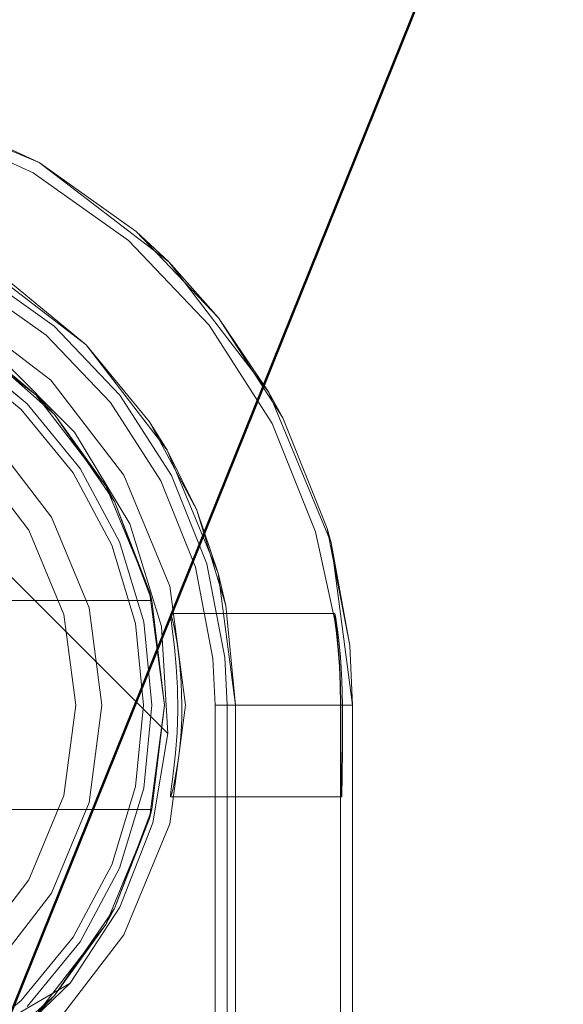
# Model space of a CAD drawing. Extents: x -620 to 300, y 62 to 1112.
# Tile 42 of 226: x -431.549 to -431.418, y 223.4 to 223.636. Entities that reach past the tile are written whole.
import ezdxf

# ---------------------------------------------------------------- set-up
doc = ezdxf.new("R2010")
doc.units = 0
doc.layers.get('0').update_dxf_attribs({"lineweight": 13})
doc.layers.add('ConnectionPoints', color=7, linetype='Continuous', lineweight=50)

# ---------------------------------------------------------------- blocks, each defined once
blk = doc.blocks.new('Blockreferenz-A06CPVY0L0')
at = {"color": 251, "linetype": 'ByBlock', "lineweight": -2, "ltscale": 0.13, "true_color": 0x636363}
for p, q in [((-431.54387, 223.6014), (-431.58004, 223.61638)), ((-431.57075, 223.61052), (-431.54531, 223.5989)), ((-431.5128, 223.57756), (-431.54387, 223.6014)), ((-431.54531, 223.5989), (-431.52252, 223.58268)), ((-431.52252, 223.58268), (-431.50322, 223.56244)), ((-431.62565, 223.57728), (-431.51308, 223.46471)), ((-431.62565, 223.57728), (-431.51308, 223.46471)), ((-431.48896, 223.5465), (-431.5128, 223.57756)), ((-431.56031, 223.57292), (-431.54217, 223.56001)), ((-431.54108, 223.54928), (-431.56387, 223.56676)), ((-431.50322, 223.56244), (-431.4881, 223.53891)), ((-431.54217, 223.56001), (-431.5268, 223.54389)), ((-431.53539, 223.53682), (-431.55354, 223.55497)), ((-431.5236, 223.5265), (-431.54108, 223.54928)), ((-431.47398, 223.51032), (-431.48896, 223.5465)), ((-431.5268, 223.54389), (-431.51477, 223.52516)), ((-431.52214, 223.51485), (-431.53539, 223.53682)), ((-431.4881, 223.53891), (-431.47771, 223.51294)), ((-431.51261, 223.49997), (-431.5236, 223.5265)), ((-431.51477, 223.52516), (-431.50649, 223.50449)), ((-431.51455, 223.49033), (-431.52214, 223.51485)), ((-431.47771, 223.51294), (-431.4732, 223.49213)), ((-431.46887, 223.4715), (-431.47398, 223.51032)), ((-431.50649, 223.50449), (-431.50228, 223.48263)), ((-431.50887, 223.4715), (-431.51261, 223.49997)), ((-431.51238, 223.49339), (-431.51247, 223.49324)), ((-431.51247, 223.49324), (-431.5123, 223.49178)), ((-431.47312, 223.49345), (-431.51238, 223.49339)), ((-431.51238, 223.49339), (-431.51203, 223.49222)), ((-431.51203, 223.49222), (-431.51148, 223.4898)), ((-431.4732, 223.49213), (-431.47283, 223.48933)), ((-431.47314, 223.49343), (-431.47312, 223.49345)), ((-431.4731, 223.493), (-431.47314, 223.49343)), ((-431.47303, 223.49306), (-431.47312, 223.49345)), ((-431.47301, 223.49216), (-431.4731, 223.493)), ((-431.47289, 223.49226), (-431.47303, 223.49306)), ((-431.47286, 223.49093), (-431.47301, 223.49216)), ((-431.4727, 223.49108), (-431.47289, 223.49226)), ((-431.51308, 223.46471), (-431.51455, 223.49033)), ((-431.5123, 223.49178), (-431.51193, 223.48908)), ((-431.51148, 223.4898), (-431.51085, 223.48629)), ((-431.47268, 223.48935), (-431.47286, 223.49093)), ((-431.47248, 223.48952), (-431.4727, 223.49108)), ((-431.51193, 223.48908), (-431.51147, 223.48534)), ((-431.47283, 223.48933), (-431.47241, 223.48548)), ((-431.4723, 223.48549), (-431.47268, 223.48935)), ((-431.47224, 223.48763), (-431.47248, 223.48952)), ((-431.472, 223.48544), (-431.47224, 223.48763)), ((-431.51147, 223.48534), (-431.51104, 223.48076)), ((-431.51085, 223.48629), (-431.51027, 223.48189)), ((-431.47241, 223.48548), (-431.47204, 223.48073)), ((-431.47217, 223.48392), (-431.4723, 223.48549)), ((-431.47177, 223.48299), (-431.472, 223.48544)), ((-431.50228, 223.48263), (-431.50175, 223.4715)), ((-431.47195, 223.48074), (-431.47217, 223.48392)), ((-431.47157, 223.48031), (-431.47177, 223.48299)), ((-431.51104, 223.48076), (-431.51076, 223.47561)), ((-431.51027, 223.48189), (-431.50986, 223.47687)), ((-431.47204, 223.48073), (-431.47182, 223.47624)), ((-431.47175, 223.47624), (-431.47195, 223.48074)), ((-431.47142, 223.47747), (-431.47157, 223.48031)), ((-431.51076, 223.47561), (-431.5107, 223.47021)), ((-431.50986, 223.47687), (-431.50971, 223.4715)), ((-431.47182, 223.47624), (-431.47175, 223.4715)), ((-431.47168, 223.4715), (-431.47175, 223.47624)), ((-431.47133, 223.47452), (-431.47142, 223.47747)), ((-431.47129, 223.4715), (-431.47133, 223.47452)), ((-431.51261, 223.44303), (-431.50887, 223.4715)), ((-431.50971, 223.4715), (-431.50976, 223.46828)), ((-431.50175, 223.4715), (-431.49898, 223.4715)), ((-431.50175, 223.4715), (-431.50175, 220.1715)), ((-431.49898, 223.4715), (-431.49354, 223.4715)), ((-431.49354, 223.4715), (-431.48837, 223.4715)), ((-431.48837, 223.4715), (-431.48367, 223.4715)), ((-431.48367, 223.4715), (-431.47958, 223.4715)), ((-431.47958, 223.4715), (-431.47624, 223.4715)), ((-431.47624, 223.4715), (-431.47377, 223.4715)), ((-431.47377, 223.4715), (-431.47226, 223.4715)), ((-431.47226, 223.4715), (-431.47175, 223.4715)), ((-431.47175, 223.4715), (-431.47168, 223.4715)), ((-431.47175, 223.4715), (-431.47175, 223.4672)), ((-431.47167, 223.4672), (-431.47168, 223.4715)), ((-431.4713, 223.4672), (-431.47129, 223.4715)), ((-431.47129, 223.4715), (-431.46887, 223.4715)), ((-431.46887, 220.1715), (-431.46887, 223.4715)), ((-431.5107, 223.47021), (-431.51087, 223.46489)), ((-431.50976, 223.46828), (-431.50992, 223.46513)), ((-431.47175, 223.4672), (-431.47175, 223.46308)), ((-431.47166, 223.46308), (-431.47167, 223.4672)), ((-431.47131, 223.46308), (-431.4713, 223.4672)), ((-431.51308, 223.46471), (-431.51668, 223.44331)), ((-431.51668, 223.44331), (-431.51308, 223.46471)), ((-431.51308, 223.46471), (-431.51308, 223.46471)), ((-431.51087, 223.46489), (-431.51123, 223.45998)), ((-431.50992, 223.46513), (-431.51016, 223.46212)), ((-431.51016, 223.46212), (-431.51047, 223.45932)), ((-431.47175, 223.46308), (-431.47175, 223.45927)), ((-431.47165, 223.46144), (-431.47166, 223.46308)), ((-431.47164, 223.45927), (-431.47165, 223.46144)), ((-431.47132, 223.45927), (-431.47131, 223.46308)), ((-431.51123, 223.45998), (-431.51169, 223.45575)), ((-431.51047, 223.45932), (-431.51083, 223.45678)), ((-431.47175, 223.45927), (-431.47175, 223.45594)), ((-431.47162, 223.45594), (-431.47164, 223.45927)), ((-431.47135, 223.45594), (-431.47132, 223.45927)), ((-431.51083, 223.45678), (-431.51121, 223.45456)), ((-431.51169, 223.45575), (-431.51196, 223.45367)), ((-431.51121, 223.45456), (-431.51158, 223.4527)), ((-431.47175, 223.45594), (-431.47175, 223.4532)), ((-431.47159, 223.4532), (-431.47162, 223.45594)), ((-431.47138, 223.4532), (-431.47135, 223.45594)), ((-431.5122, 223.45197), (-431.51237, 223.4507)), ((-431.51196, 223.45367), (-431.5122, 223.45197)), ((-431.51158, 223.4527), (-431.51191, 223.45123)), ((-431.47175, 223.4532), (-431.47175, 223.45117)), ((-431.47156, 223.45117), (-431.47159, 223.4532)), ((-431.47141, 223.45117), (-431.47138, 223.4532)), ((-431.51246, 223.44988), (-431.51247, 223.44951)), ((-431.51237, 223.44962), (-431.51247, 223.44951)), ((-431.51237, 223.4507), (-431.51246, 223.44988)), ((-431.51218, 223.4502), (-431.51237, 223.44962)), ((-431.51191, 223.45123), (-431.51218, 223.4502)), ((-431.47175, 223.45117), (-431.47175, 220.1935)), ((-431.47152, 223.44992), (-431.47156, 223.45117)), ((-431.47148, 223.4495), (-431.47152, 223.44992)), ((-431.47148, 223.4495), (-431.47145, 223.44992)), ((-431.47145, 223.44992), (-431.47141, 223.45117)), ((-431.51247, 223.44951), (-431.47148, 223.4495)), ((-431.51668, 223.44331), (-431.52456, 223.42309)), ((-431.52456, 223.42309), (-431.51668, 223.44331)), ((-431.5236, 223.4165), (-431.51261, 223.44303)), ((-431.52456, 223.42309), (-431.5364, 223.4049)), ((-431.5364, 223.4049), (-431.52456, 223.42309)), ((-431.54108, 223.39371), (-431.5236, 223.4165)), ((-431.5364, 223.4049), (-431.56807, 223.3865)), ((-431.5364, 223.4049), (-431.56807, 223.3865)), ((-431.55612, 223.38606), (-431.5364, 223.4049)), ((-431.5364, 223.4049), (-431.5364, 223.4049))]:
    blk.add_line(p, q, dxfattribs=at)
blk = doc.blocks.new('Blockreferenz-A06CPVY2L0')
at = {"color": 0, "linetype": 'ByBlock', "lineweight": -2, "ltscale": 0.13}
for p, q in [((-431.56637, 223.56243), (-431.54462, 223.54574)), ((-431.54462, 223.54574), (-431.56637, 223.56243)), ((-431.55917, 223.55787), (-431.54022, 223.54106)), ((-431.54462, 223.54574), (-431.55917, 223.55787)), ((-431.54462, 223.54574), (-431.55917, 223.55787)), ((-431.54022, 223.54106), (-431.55917, 223.55787)), ((-431.54022, 223.54106), (-431.54462, 223.54574)), ((-431.54022, 223.54106), (-431.54462, 223.54574)), ((-431.54462, 223.54574), (-431.52793, 223.524)), ((-431.52793, 223.524), (-431.54462, 223.54574)), ((-431.52793, 223.524), (-431.54022, 223.54106)), ((-431.54022, 223.54106), (-431.52584, 223.5202)), ((-431.52793, 223.524), (-431.54022, 223.54106)), ((-431.52584, 223.5202), (-431.54022, 223.54106)), ((-431.52584, 223.5202), (-431.52793, 223.524)), ((-431.52793, 223.524), (-431.51744, 223.49867)), ((-431.52584, 223.5202), (-431.52793, 223.524)), ((-431.51744, 223.49867), (-431.52793, 223.524)), ((-431.51744, 223.49867), (-431.52584, 223.5202)), ((-431.52584, 223.5202), (-431.51689, 223.4965)), ((-431.51744, 223.49867), (-431.52584, 223.5202)), ((-431.51689, 223.4965), (-431.52584, 223.5202)), ((-431.51689, 223.4965), (-431.51744, 223.49867)), ((-431.51689, 223.4965), (-431.51744, 223.49867)), ((-431.51744, 223.49867), (-431.51387, 223.4715)), ((-431.51387, 223.4715), (-431.51744, 223.49867)), ((-431.55348, 223.4965), (-431.51689, 223.4965)), ((-431.55348, 223.4965), (-431.51689, 223.4965)), ((-431.51387, 223.4715), (-431.51689, 223.4965)), ((-431.51689, 223.4965), (-431.51689, 223.4965)), ((-431.51387, 223.4715), (-431.51744, 223.44432)), ((-431.51744, 223.44432), (-431.51387, 223.4715)), ((-431.51689, 223.4465), (-431.51387, 223.4715)), ((-431.51689, 223.4465), (-431.55348, 223.4465)), ((-431.55348, 223.4465), (-431.51689, 223.4465)), ((-431.51689, 223.4465), (-431.52584, 223.4228)), ((-431.52584, 223.4228), (-431.51689, 223.4465)), ((-431.51744, 223.44432), (-431.51689, 223.4465)), ((-431.51744, 223.44432), (-431.51689, 223.4465)), ((-431.51689, 223.4465), (-431.51689, 223.4465)), ((-431.51744, 223.44432), (-431.52793, 223.419)), ((-431.52793, 223.419), (-431.51744, 223.44432)), ((-431.52584, 223.4228), (-431.51744, 223.44432)), ((-431.52584, 223.4228), (-431.51744, 223.44432)), ((-431.52584, 223.4228), (-431.54022, 223.40193)), ((-431.54022, 223.40193), (-431.52584, 223.4228)), ((-431.52793, 223.419), (-431.52584, 223.4228)), ((-431.52793, 223.419), (-431.52584, 223.4228)), ((-431.52793, 223.419), (-431.54462, 223.39725)), ((-431.54462, 223.39725), (-431.52793, 223.419)), ((-431.54022, 223.40193), (-431.52793, 223.419)), ((-431.54022, 223.40193), (-431.52793, 223.419)), ((-431.54022, 223.40193), (-431.55917, 223.38512)), ((-431.55917, 223.38512), (-431.54022, 223.40193)), ((-431.54462, 223.39725), (-431.54022, 223.40193)), ((-431.54462, 223.39725), (-431.54022, 223.40193))]:
    blk.add_line(p, q, dxfattribs=at)
blk = doc.blocks.new('Blockreferenz-A06CPVY8L0')
at = {"color": 9, "linetype": 'ByBlock', "lineweight": -2, "ltscale": 0.13, "true_color": 0xc1c9c4}
for p, q in [((-431.54387, 223.6014), (-431.58004, 223.61638)), ((-431.54387, 223.6014), (-431.56981, 223.61325)), ((-431.54387, 223.6014), (-431.56981, 223.61325)), ((-431.5128, 223.57756), (-431.54387, 223.6014)), ((-431.52064, 223.58486), (-431.54387, 223.6014)), ((-431.52064, 223.58486), (-431.54387, 223.6014)), ((-431.5128, 223.57756), (-431.52064, 223.58486)), ((-431.50096, 223.56422), (-431.52064, 223.58486)), ((-431.55787, 223.57715), (-431.5326, 223.55776)), ((-431.48896, 223.5465), (-431.5128, 223.57756)), ((-431.50096, 223.56422), (-431.5128, 223.57756)), ((-431.55887, 223.57542), (-431.54028, 223.56219)), ((-431.5326, 223.55776), (-431.55109, 223.57293)), ((-431.48896, 223.5465), (-431.50096, 223.56422)), ((-431.48554, 223.54023), (-431.50096, 223.56422)), ((-431.54028, 223.56219), (-431.52454, 223.54567)), ((-431.54674, 223.54362), (-431.5622, 223.55631)), ((-431.5622, 223.55631), (-431.54674, 223.54362)), ((-431.5326, 223.55776), (-431.51321, 223.5325)), ((-431.51743, 223.53928), (-431.5326, 223.55776)), ((-431.54816, 223.54221), (-431.56331, 223.55464)), ((-431.47398, 223.51032), (-431.48896, 223.5465)), ((-431.48554, 223.54023), (-431.48896, 223.5465)), ((-431.52454, 223.54567), (-431.51221, 223.52648)), ((-431.53572, 223.52705), (-431.54816, 223.54221)), ((-431.53406, 223.52816), (-431.54674, 223.54362)), ((-431.54674, 223.54362), (-431.53406, 223.52816)), ((-431.51743, 223.53928), (-431.50615, 223.51818)), ((-431.51321, 223.5325), (-431.51743, 223.53928)), ((-431.47494, 223.51376), (-431.48554, 223.54023)), ((-431.54092, 223.5165), (-431.55523, 223.53514)), ((-431.54092, 223.5165), (-431.55523, 223.53514)), ((-431.51321, 223.5325), (-431.50102, 223.50307)), ((-431.50615, 223.51818), (-431.51321, 223.5325)), ((-431.54633, 223.51338), (-431.55964, 223.53072)), ((-431.55964, 223.53072), (-431.54633, 223.51338)), ((-431.52463, 223.51053), (-431.53406, 223.52816)), ((-431.53406, 223.52816), (-431.52463, 223.51053)), ((-431.52648, 223.50976), (-431.53572, 223.52705)), ((-431.51221, 223.52648), (-431.50373, 223.5053)), ((-431.50615, 223.51818), (-431.49921, 223.4953)), ((-431.50102, 223.50307), (-431.50615, 223.51818)), ((-431.53193, 223.49479), (-431.54092, 223.5165)), ((-431.53193, 223.49479), (-431.54092, 223.5165)), ((-431.53796, 223.49317), (-431.54633, 223.51338)), ((-431.54633, 223.51338), (-431.53796, 223.49317)), ((-431.47398, 223.51032), (-431.47494, 223.51376)), ((-431.46955, 223.48575), (-431.47494, 223.51376)), ((-431.52079, 223.491), (-431.52648, 223.50976)), ((-431.51883, 223.49139), (-431.52463, 223.51053)), ((-431.52463, 223.51053), (-431.51883, 223.49139)), ((-431.46887, 223.4715), (-431.47398, 223.51032)), ((-431.46955, 223.48575), (-431.47398, 223.51032)), ((-431.50373, 223.5053), (-431.49941, 223.4829)), ((-431.50102, 223.50307), (-431.49687, 223.4715)), ((-431.49921, 223.4953), (-431.50102, 223.50307)), ((-431.52887, 223.4715), (-431.53193, 223.49479)), ((-431.52887, 223.4715), (-431.53193, 223.49479)), ((-431.49687, 223.4715), (-431.49921, 223.4953)), ((-431.53511, 223.4715), (-431.53796, 223.49317)), ((-431.53796, 223.49317), (-431.53511, 223.4715)), ((-431.51887, 223.4715), (-431.52079, 223.491)), ((-431.51687, 223.4715), (-431.51883, 223.49139)), ((-431.51883, 223.49139), (-431.51687, 223.4715)), ((-431.46887, 223.4715), (-431.46955, 223.48575)), ((-431.46887, 223.4715), (-431.46955, 223.48575)), ((-431.49941, 223.4829), (-431.49887, 223.4715)), ((-431.53796, 223.44982), (-431.53511, 223.4715)), ((-431.53511, 223.4715), (-431.53796, 223.44982)), ((-431.53193, 223.4482), (-431.52887, 223.4715)), ((-431.53193, 223.4482), (-431.52887, 223.4715)), ((-431.52079, 223.45199), (-431.51887, 223.4715)), ((-431.51883, 223.4516), (-431.51687, 223.4715)), ((-431.51687, 223.4715), (-431.51883, 223.4516)), ((-431.49887, 223.4715), (-431.49887, 222.1215)), ((-431.49887, 223.4715), (-431.4961, 223.4715)), ((-431.49687, 223.4715), (-431.49687, 220.1715)), ((-431.49687, 223.2955), (-431.49687, 223.4715)), ((-431.49687, 223.4715), (-431.49687, 223.4715)), ((-431.4961, 223.4715), (-431.49066, 223.4715)), ((-431.49066, 223.4715), (-431.48549, 223.4715)), ((-431.48549, 223.4715), (-431.48079, 223.4715)), ((-431.48079, 223.4715), (-431.4767, 223.4715)), ((-431.4767, 223.4715), (-431.47336, 223.4715)), ((-431.47336, 223.4715), (-431.47089, 223.4715)), ((-431.47089, 223.4715), (-431.46938, 223.4715)), ((-431.46938, 223.4715), (-431.46887, 223.4715)), ((-431.46887, 220.1715), (-431.46887, 223.4715)), ((-431.46887, 220.1715), (-431.46887, 223.4715)), ((-431.46887, 223.4715), (-431.46887, 223.4715)), ((-431.52648, 223.43323), (-431.52079, 223.45199)), ((-431.54633, 223.42962), (-431.53796, 223.44982)), ((-431.53796, 223.44982), (-431.54633, 223.42962)), ((-431.52463, 223.43246), (-431.51883, 223.4516)), ((-431.51883, 223.4516), (-431.52463, 223.43246)), ((-431.54092, 223.4265), (-431.53193, 223.4482)), ((-431.54092, 223.4265), (-431.53193, 223.4482)), ((-431.53572, 223.41594), (-431.52648, 223.43323)), ((-431.53406, 223.41483), (-431.52463, 223.43246)), ((-431.52463, 223.43246), (-431.53406, 223.41483)), ((-431.55964, 223.41227), (-431.54633, 223.42962)), ((-431.54633, 223.42962), (-431.55964, 223.41227)), ((-431.55523, 223.40786), (-431.54092, 223.4265)), ((-431.55523, 223.40786), (-431.54092, 223.4265)), ((-431.54816, 223.40078), (-431.53572, 223.41594)), ((-431.54674, 223.39937), (-431.53406, 223.41483)), ((-431.53406, 223.41483), (-431.54674, 223.39937)), ((-431.56331, 223.38835), (-431.54816, 223.40078))]:
    blk.add_line(p, q, dxfattribs=at)
blk = doc.blocks.new('Bauteilbeschriftung-A06CPVYOL0')
at = {"color": 0, "linetype": 'ByBlock', "lineweight": -2, "ltscale": 0.5}
blk.add_line((-430.51778, 225.96279), (-431.59824, 223.27962), dxfattribs=at)

msp = doc.modelspace()

# ---------------------------------------------------------------- block references
at = {"ltscale": 0.13}
for name in ['Blockreferenz-A06CPVY0L0', 'Blockreferenz-A06CPVY8L0', 'Blockreferenz-A06CPVY2L0']:
    msp.add_blockref(name, (0, 0), dxfattribs=at)
at = {"layer": 'ConnectionPoints', "ltscale": 0.5}
msp.add_blockref('Bauteilbeschriftung-A06CPVYOL0', (0, 0), dxfattribs=at)

doc.saveas('drawing.dxf')
